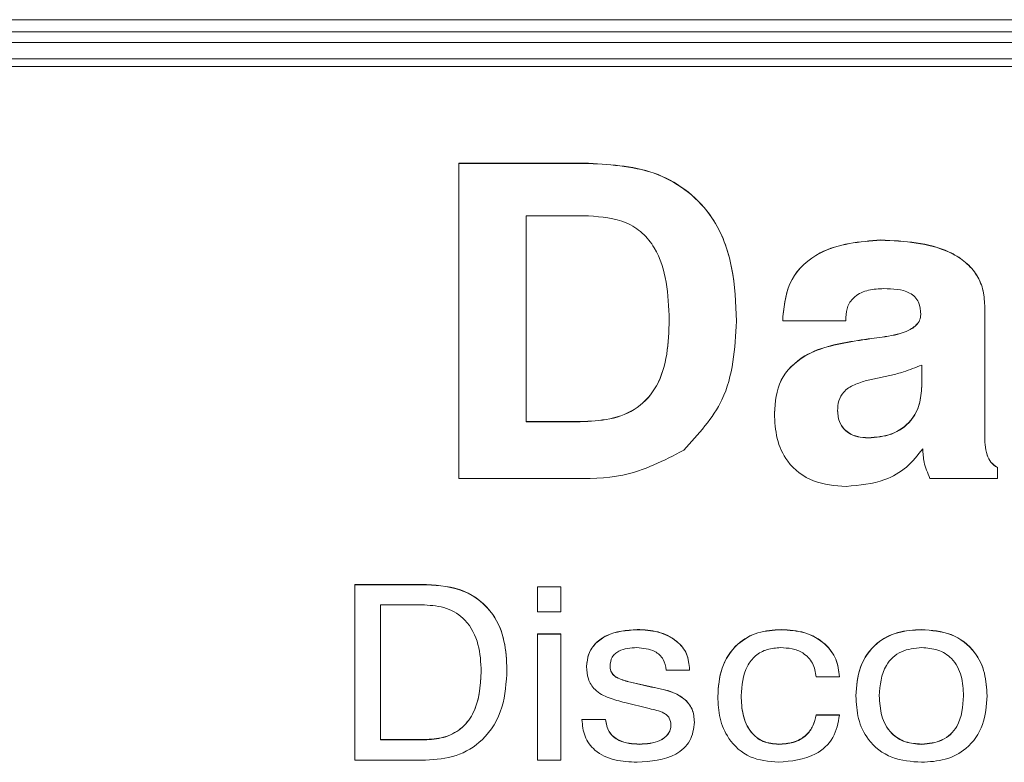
# Model space of a CAD drawing. Header units: millimetres. Extents: x 240 to 2023, y 154 to 1434.
# Tile 7 of 51: x 398 to 412, y 472 to 483. Entities that reach past the tile are written whole.
import ezdxf

# ---------------------------------------------------------------- set-up
doc = ezdxf.new("R2010")
doc.units = ezdxf.units.MM
doc.header["$LTSCALE"] = 7.5

msp = doc.modelspace()

# ---------------------------------------------------------------- linework, layer by layer
at = {"color": 7, "linetype": 'Continuous', "lineweight": 15}
for p, q in [((374.997, 483.343), (434.997, 483.343)), ((374.997, 483.163), (434.997, 483.163)), ((434.997, 483.004), (374.997, 483.004)), ((434.997, 482.764), (374.997, 482.764)), ((434.997, 482.651), (374.997, 482.651)), ((404.273, 481.222), (406.189, 481.222)), ((404.273, 481.219), (404.273, 481.222)), ((404.273, 476.565), (404.273, 481.219)), ((404.273, 481.219), (406.189, 481.219)), ((406.189, 481.219), (406.189, 481.222)), ((406.189, 480.444), (405.268, 480.444)), ((405.268, 480.444), (405.268, 477.4)), ((410.509, 480.085), (410.509, 480.088)), ((412.045, 479.117), (412.045, 479.12)), ((412.045, 479.117), (412.045, 477.214)), ((408.377, 478.887), (408.377, 478.89)), ((409.061, 478.955), (409.061, 478.958)), ((409.061, 478.892), (409.061, 478.955)), ((409.994, 478.892), (409.061, 478.892)), ((409.994, 478.942), (409.994, 478.892)), ((410.168, 478.6), (410.168, 478.603)), ((410.531, 478.651), (410.531, 478.653)), ((411.113, 477.922), (411.113, 478.239)), ((408.936, 477.523), (408.936, 477.526)), ((405.268, 477.403), (406.066, 477.403)), ((405.268, 477.4), (406.066, 477.4)), ((406.066, 477.4), (406.066, 477.403)), ((410.32, 477.162), (410.32, 477.164)), ((412.232, 476.723), (412.232, 476.726)), ((412.232, 476.723), (412.232, 476.565)), ((405.919, 476.565), (404.273, 476.565)), ((412.232, 476.565), (411.236, 476.565)), ((402.733, 474.996), (403.794, 474.996)), ((402.733, 474.993), (402.733, 474.996)), ((402.733, 474.993), (403.794, 474.993)), ((402.733, 472.402), (402.733, 474.993)), ((403.794, 474.993), (403.794, 474.996)), ((405.433, 474.962), (405.78, 474.962)), ((405.433, 474.96), (405.433, 474.962)), ((405.433, 474.594), (405.433, 474.96)), ((405.433, 474.96), (405.78, 474.96)), ((405.78, 474.96), (405.78, 474.962)), ((405.78, 474.96), (405.78, 474.594)), ((403.114, 474.694), (403.114, 472.701)), ((403.762, 474.694), (403.114, 474.694)), ((405.78, 474.594), (405.433, 474.594)), ((405.433, 474.265), (405.78, 474.265)), ((405.433, 474.262), (405.433, 474.265)), ((405.433, 472.402), (405.433, 474.262)), ((405.433, 474.262), (405.78, 474.262)), ((405.78, 474.262), (405.78, 474.265)), ((405.78, 474.262), (405.78, 472.402)), ((406.908, 474.328), (406.908, 474.331)), ((409.035, 474.328), (409.035, 474.331)), ((411.109, 474.328), (411.109, 474.331)), ((406.16, 473.783), (406.16, 473.786)), ((404.983, 473.735), (404.983, 473.738)), ((407.683, 473.731), (407.337, 473.731)), ((407.683, 473.738), (407.683, 473.741)), ((407.683, 473.738), (407.683, 473.731)), ((409.899, 473.631), (409.553, 473.631)), ((409.899, 473.631), (409.899, 473.634)), ((406.807, 473.554), (407.119, 473.483)), ((406.807, 473.551), (406.807, 473.554)), ((406.807, 473.551), (407.119, 473.48)), ((407.119, 473.48), (407.119, 473.483)), ((408.099, 473.341), (408.099, 473.344)), ((410.141, 473.35), (410.141, 473.352)), ((412.08, 473.35), (412.08, 473.352)), ((407.087, 473.162), (406.727, 473.251)), ((409.553, 473.069), (409.899, 473.069)), ((409.553, 473.066), (409.553, 473.069)), ((409.553, 473.066), (409.899, 473.066)), ((409.899, 473.066), (409.899, 473.069)), ((406.091, 473.003), (406.437, 473.003)), ((406.091, 473), (406.091, 473.003)), ((406.091, 473), (406.437, 473)), ((406.437, 473), (406.437, 473.003)), ((407.753, 472.961), (407.753, 472.964)), ((403.114, 472.704), (403.762, 472.704)), ((403.114, 472.701), (403.762, 472.701)), ((403.762, 472.701), (403.762, 472.704)), ((406.943, 472.634), (406.943, 472.637)), ((408.997, 472.634), (408.997, 472.637)), ((411.114, 472.634), (411.114, 472.637)), ((403.778, 472.402), (402.733, 472.402)), ((405.78, 472.402), (405.433, 472.402))]:
    msp.add_line(p, q, dxfattribs=at)
for points, knots in [([(406.189, 481.222), (406.543, 481.201), (407.248, 481.159), (408.05, 480.515), (408.342, 479.682), (408.365, 479.154), (408.377, 478.89)], [0, 0, 0, 0, 0.2804915, 0.5580292, 0.7786276, 1, 1, 1, 1]), ([(406.189, 481.219), (406.543, 481.198), (407.248, 481.156), (408.05, 480.512), (408.342, 479.679), (408.365, 479.152), (408.377, 478.887)], [0, 0, 0, 0, 0.280492, 0.558023, 0.778621, 1, 1, 1, 1]), ([(407.382, 478.906), (407.365, 479.283), (407.344, 479.756), (406.995, 480.199), (406.671, 480.406), (406.382, 480.429), (406.189, 480.444)], [0, 0, 0, 0, 0.498736, 0.624344, 0.749896, 1, 1, 1, 1]), ([(409.061, 478.958), (409.084, 479.149), (409.13, 479.53), (409.685, 480.022), (410.197, 480.063), (410.509, 480.088)], [0, 0, 0, 0, 0.280124, 0.5598848, 1, 1, 1, 1]), ([(409.061, 478.955), (409.084, 479.146), (409.13, 479.527), (409.685, 480.02), (410.197, 480.061), (410.509, 480.085)], [0, 0, 0, 0, 0.280125, 0.559886, 1, 1, 1, 1]), ([(410.509, 480.088), (410.861, 480.07), (411.301, 480.047), (411.746, 479.786), (411.922, 479.6), (412.03, 479.369), (412.04, 479.203), (412.045, 479.12)], [0, 0, 0, 0, 0.498645, 0.624121, 0.749383, 0.874591, 1, 1, 1, 1]), ([(410.509, 480.085), (410.861, 480.067), (411.301, 480.044), (411.746, 479.783), (411.922, 479.597), (412.03, 479.366), (412.04, 479.2), (412.045, 479.117)], [0, 0, 0, 0, 0.498646, 0.62413, 0.749383, 0.874604, 1, 1, 1, 1]), ([(410.553, 479.369), (410.477, 479.366), (410.326, 479.359), (410.127, 479.273), (410.008, 479.115), (409.998, 479), (409.994, 478.942)], [0, 0, 0, 0, 0.280889, 0.560438, 0.779815, 1, 1, 1, 1]), ([(411.1, 478.985), (411.096, 479.049), (411.09, 479.144), (411.017, 479.251), (410.856, 479.363), (410.688, 479.366), (410.553, 479.369)], [0, 0, 0, 0, 0.250168, 0.375634, 0.501217, 1, 1, 1, 1]), ([(406.066, 477.403), (406.214, 477.41), (406.508, 477.422), (406.93, 477.584), (407.35, 478.079), (407.369, 478.567), (407.382, 478.909)], [0, 0, 0, 0, 0.187671, 0.374499, 0.560754, 1, 1, 1, 1]), ([(406.066, 477.4), (406.214, 477.407), (406.508, 477.42), (406.93, 477.581), (407.35, 478.076), (407.369, 478.564), (407.382, 478.906)], [0, 0, 0, 0, 0.187671, 0.374499, 0.560754, 1, 1, 1, 1]), ([(408.377, 478.887), (408.352, 478.481), (408.308, 477.756), (407.812, 477.216), (407.595, 476.979)], [0, 0, 0, 0, 0.56093, 1, 1, 1, 1]), ([(410.531, 478.653), (410.65, 478.672), (410.83, 478.701), (411.017, 478.804), (411.091, 478.901), (411.097, 478.959), (411.1, 478.988)], [0, 0, 0, 0, 0.5003529, 0.7497762, 0.8751816, 1, 1, 1, 1]), ([(410.531, 478.651), (410.65, 478.67), (410.83, 478.698), (411.017, 478.801), (411.091, 478.898), (411.097, 478.956), (411.1, 478.985)], [0, 0, 0, 0, 0.500332, 0.749749, 0.875185, 1, 1, 1, 1]), ([(408.936, 477.526), (408.95, 477.696), (408.977, 478.034), (409.45, 478.484), (409.895, 478.558), (410.168, 478.603)], [0, 0, 0, 0, 0.280348, 0.558452, 1, 1, 1, 1]), ([(408.936, 477.523), (408.95, 477.693), (408.977, 478.032), (409.45, 478.481), (409.895, 478.555), (410.168, 478.6)], [0, 0, 0, 0, 0.280347, 0.55845, 1, 1, 1, 1]), ([(410.168, 478.603), (410.236, 478.613), (410.357, 478.631), (410.478, 478.647), (410.531, 478.653)], [0, 0, 0, 0, 0.560003, 1, 1, 1, 1]), ([(410.168, 478.6), (410.236, 478.61), (410.357, 478.628), (410.478, 478.644), (410.531, 478.651)], [0, 0, 0, 0, 0.559992, 1, 1, 1, 1]), ([(411.113, 478.239), (411.024, 478.203), (410.878, 478.144), (410.665, 478.088), (410.483, 478.051), (410.362, 478.024), (410.301, 478.011)], [0, 0, 0, 0, 0.339864, 0.559912, 0.779974, 1, 1, 1, 1]), ([(410.301, 478.011), (410.24, 477.992), (410.116, 477.954), (409.958, 477.859), (409.878, 477.711), (409.872, 477.613), (409.869, 477.564)], [0, 0, 0, 0, 0.2808178, 0.5604744, 0.7798259, 1, 1, 1, 1]), ([(410.32, 477.164), (410.439, 477.173), (410.677, 477.191), (410.956, 477.39), (411.095, 477.657), (411.107, 477.836), (411.113, 477.925)], [0, 0, 0, 0, 0.280266, 0.55907, 0.779178, 1, 1, 1, 1]), ([(410.32, 477.162), (410.439, 477.171), (410.677, 477.188), (410.956, 477.387), (411.095, 477.654), (411.107, 477.833), (411.113, 477.922)], [0, 0, 0, 0, 0.280258, 0.559057, 0.779181, 1, 1, 1, 1]), ([(409.869, 477.566), (409.875, 477.503), (409.887, 477.378), (410.013, 477.24), (410.167, 477.172), (410.269, 477.167), (410.32, 477.164)], [0, 0, 0, 0, 0.2798499, 0.5587788, 0.779209, 1, 1, 1, 1]), ([(409.869, 477.564), (409.875, 477.501), (409.887, 477.375), (410.013, 477.237), (410.167, 477.17), (410.269, 477.164), (410.32, 477.162)], [0, 0, 0, 0, 0.279885, 0.558776, 0.779219, 1, 1, 1, 1]), ([(409.997, 476.446), (409.832, 476.457), (409.502, 476.481), (409.122, 476.771), (408.956, 477.152), (408.943, 477.399), (408.936, 477.523)], [0, 0, 0, 0, 0.280272, 0.558612, 0.778969, 1, 1, 1, 1]), ([(412.045, 477.217), (412.046, 477.113), (412.048, 476.97), (412.129, 476.798), (412.198, 476.75), (412.232, 476.726)], [0, 0, 0, 0, 0.560437, 0.780387, 1, 1, 1, 1]), ([(412.045, 477.214), (412.046, 477.111), (412.048, 476.967), (412.129, 476.795), (412.198, 476.747), (412.232, 476.723)], [0, 0, 0, 0, 0.560419, 0.780361, 1, 1, 1, 1]), ([(407.595, 476.979), (407.302, 476.828), (406.776, 476.557), (406.182, 476.562), (405.919, 476.565)], [0, 0, 0, 0, 0.557347, 1, 1, 1, 1]), ([(411.129, 477.003), (411.055, 476.907), (410.905, 476.716), (410.514, 476.49), (410.193, 476.462), (409.997, 476.446)], [0, 0, 0, 0, 0.280389, 0.560625, 1, 1, 1, 1]), ([(411.236, 476.565), (411.202, 476.644), (411.14, 476.784), (411.133, 476.936), (411.129, 477.003)], [0, 0, 0, 0, 0.559384, 1, 1, 1, 1]), ([(403.794, 474.996), (403.984, 474.982), (404.363, 474.954), (404.788, 474.605), (404.962, 474.164), (404.976, 473.88), (404.983, 473.738)], [0, 0, 0, 0, 0.280186, 0.558324, 0.77881, 1, 1, 1, 1]), ([(403.794, 474.993), (403.984, 474.979), (404.363, 474.951), (404.788, 474.602), (404.962, 474.161), (404.976, 473.877), (404.983, 473.735)], [0, 0, 0, 0, 0.280187, 0.558336, 0.778809, 1, 1, 1, 1]), ([(404.603, 473.709), (404.596, 473.844), (404.582, 474.114), (404.408, 474.467), (404.095, 474.671), (403.873, 474.686), (403.762, 474.694)], [0, 0, 0, 0, 0.281055, 0.56024, 0.779589, 1, 1, 1, 1]), ([(406.16, 473.786), (406.166, 473.849), (406.177, 473.976), (406.29, 474.139), (406.526, 474.302), (406.75, 474.319), (406.908, 474.331)], [0, 0, 0, 0, 0.187071, 0.373756, 0.560934, 1, 1, 1, 1]), ([(406.16, 473.783), (406.166, 473.846), (406.177, 473.973), (406.29, 474.136), (406.526, 474.3), (406.75, 474.317), (406.908, 474.328)], [0, 0, 0, 0, 0.18707, 0.373776, 0.560938, 1, 1, 1, 1]), ([(406.908, 474.331), (407.012, 474.326), (407.22, 474.315), (407.486, 474.186), (407.66, 473.977), (407.675, 473.82), (407.683, 473.741)], [0, 0, 0, 0, 0.280895, 0.560541, 0.780093, 1, 1, 1, 1]), ([(406.908, 474.328), (407.012, 474.323), (407.22, 474.312), (407.486, 474.183), (407.66, 473.975), (407.675, 473.817), (407.683, 473.738)], [0, 0, 0, 0, 0.280896, 0.560559, 0.780115, 1, 1, 1, 1]), ([(408.099, 473.344), (408.108, 473.485), (408.127, 473.768), (408.352, 474.117), (408.687, 474.308), (408.919, 474.324), (409.035, 474.331)], [0, 0, 0, 0, 0.280611, 0.559561, 0.779418, 1, 1, 1, 1]), ([(408.099, 473.341), (408.108, 473.482), (408.127, 473.765), (408.352, 474.114), (408.687, 474.305), (408.919, 474.321), (409.035, 474.328)], [0, 0, 0, 0, 0.280612, 0.559563, 0.77942, 1, 1, 1, 1]), ([(409.035, 474.331), (409.153, 474.324), (409.39, 474.309), (409.684, 474.145), (409.864, 473.901), (409.887, 473.723), (409.899, 473.634)], [0, 0, 0, 0, 0.280598, 0.559868, 0.779708, 1, 1, 1, 1]), ([(409.035, 474.328), (409.153, 474.321), (409.39, 474.306), (409.684, 474.143), (409.864, 473.898), (409.887, 473.72), (409.899, 473.631)], [0, 0, 0, 0, 0.280596, 0.559852, 0.779691, 1, 1, 1, 1]), ([(410.141, 473.352), (410.151, 473.496), (410.171, 473.782), (410.409, 474.133), (410.757, 474.31), (410.991, 474.324), (411.109, 474.331)], [0, 0, 0, 0, 0.28054, 0.559305, 0.77925, 1, 1, 1, 1]), ([(410.141, 473.35), (410.151, 473.493), (410.171, 473.78), (410.409, 474.13), (410.757, 474.307), (410.991, 474.321), (411.109, 474.328)], [0, 0, 0, 0, 0.280543, 0.55931, 0.779249, 1, 1, 1, 1]), ([(411.109, 474.331), (411.259, 474.32), (411.56, 474.298), (411.904, 474.034), (412.061, 473.69), (412.073, 473.465), (412.08, 473.352)], [0, 0, 0, 0, 0.280218, 0.558748, 0.779015, 1, 1, 1, 1]), ([(411.109, 474.328), (411.259, 474.317), (411.56, 474.295), (411.904, 474.031), (412.061, 473.688), (412.073, 473.462), (412.08, 473.35)], [0, 0, 0, 0, 0.280215, 0.558746, 0.779014, 1, 1, 1, 1]), ([(406.904, 474.063), (406.81, 474.058), (406.692, 474.051), (406.578, 473.975), (406.519, 473.905), (406.512, 473.837), (406.506, 473.793)], [0, 0, 0, 0, 0.498849, 0.62471, 0.750347, 1, 1, 1, 1]), ([(407.337, 473.731), (407.328, 473.786), (407.309, 473.897), (407.147, 474.043), (406.996, 474.055), (406.904, 474.063)], [0, 0, 0, 0, 0.280488, 0.560174, 1, 1, 1, 1]), ([(409.027, 474.063), (408.961, 474.058), (408.827, 474.049), (408.649, 473.951), (408.472, 473.723), (408.456, 473.504), (408.445, 473.351)], [0, 0, 0, 0, 0.187304, 0.374024, 0.561021, 1, 1, 1, 1]), ([(409.553, 473.631), (409.542, 473.7), (409.519, 473.839), (409.374, 473.988), (409.198, 474.055), (409.084, 474.06), (409.027, 474.063)], [0, 0, 0, 0, 0.280013, 0.558682, 0.779061, 1, 1, 1, 1]), ([(411.114, 474.063), (411.01, 474.054), (410.801, 474.036), (410.518, 473.768), (410.499, 473.508), (410.487, 473.35)], [0, 0, 0, 0, 0.280835, 0.559912, 1, 1, 1, 1]), ([(411.733, 473.35), (411.728, 473.448), (411.718, 473.645), (411.587, 473.901), (411.357, 474.046), (411.195, 474.057), (411.114, 474.063)], [0, 0, 0, 0, 0.281013, 0.560083, 0.779567, 1, 1, 1, 1]), ([(406.727, 473.251), (406.648, 473.272), (406.491, 473.312), (406.283, 473.416), (406.172, 473.598), (406.164, 473.721), (406.16, 473.783)], [0, 0, 0, 0, 0.281107, 0.560755, 0.779779, 1, 1, 1, 1]), ([(406.506, 473.796), (406.508, 473.77), (406.512, 473.718), (406.558, 473.65), (406.659, 473.592), (406.746, 473.57), (406.807, 473.554)], [0, 0, 0, 0, 0.186538, 0.372638, 0.559349, 1, 1, 1, 1]), ([(406.506, 473.793), (406.508, 473.767), (406.512, 473.715), (406.558, 473.648), (406.659, 473.589), (406.746, 473.567), (406.807, 473.551)], [0, 0, 0, 0, 0.186535, 0.372687, 0.559357, 1, 1, 1, 1]), ([(403.762, 472.704), (403.857, 472.709), (404.049, 472.72), (404.311, 472.851), (404.569, 473.177), (404.589, 473.491), (404.603, 473.712)], [0, 0, 0, 0, 0.187414, 0.374145, 0.560943, 1, 1, 1, 1]), ([(403.762, 472.701), (403.857, 472.706), (404.049, 472.718), (404.311, 472.848), (404.569, 473.174), (404.589, 473.488), (404.603, 473.709)], [0, 0, 0, 0, 0.187414, 0.374143, 0.560926, 1, 1, 1, 1]), ([(404.983, 473.735), (404.972, 473.548), (404.95, 473.174), (404.677, 472.701), (404.239, 472.434), (403.932, 472.412), (403.778, 472.402)], [0, 0, 0, 0, 0.28085, 0.55992, 0.77954, 1, 1, 1, 1]), ([(407.119, 473.483), (407.293, 473.449), (407.535, 473.402), (407.738, 473.161), (407.748, 473.03), (407.753, 472.964)], [0, 0, 0, 0, 0.560347, 0.779514, 1, 1, 1, 1]), ([(407.119, 473.48), (407.293, 473.446), (407.535, 473.399), (407.738, 473.158), (407.748, 473.027), (407.753, 472.961)], [0, 0, 0, 0, 0.560369, 0.77954, 1, 1, 1, 1]), ([(408.995, 472.369), (408.851, 472.382), (408.562, 472.408), (408.254, 472.686), (408.116, 473.017), (408.105, 473.233), (408.099, 473.341)], [0, 0, 0, 0, 0.279721, 0.558315, 0.778848, 1, 1, 1, 1]), ([(408.445, 473.354), (408.449, 473.26), (408.458, 473.072), (408.562, 472.822), (408.764, 472.658), (408.919, 472.644), (408.997, 472.637)], [0, 0, 0, 0, 0.281197, 0.560991, 0.7802, 1, 1, 1, 1]), ([(408.445, 473.351), (408.449, 473.257), (408.458, 473.069), (408.562, 472.82), (408.764, 472.655), (408.919, 472.641), (408.997, 472.634)], [0, 0, 0, 0, 0.281195, 0.561012, 0.780202, 1, 1, 1, 1]), ([(411.112, 472.369), (410.961, 472.38), (410.66, 472.402), (410.316, 472.666), (410.16, 473.011), (410.147, 473.237), (410.141, 473.35)], [0, 0, 0, 0, 0.280256, 0.558663, 0.778989, 1, 1, 1, 1]), ([(410.487, 473.352), (410.492, 473.253), (410.503, 473.055), (410.637, 472.797), (410.87, 472.654), (411.032, 472.643), (411.114, 472.637)], [0, 0, 0, 0, 0.281018, 0.560101, 0.779566, 1, 1, 1, 1]), ([(410.487, 473.35), (410.492, 473.25), (410.503, 473.052), (410.637, 472.795), (410.87, 472.651), (411.032, 472.64), (411.114, 472.634)], [0, 0, 0, 0, 0.281013, 0.560113, 0.779574, 1, 1, 1, 1]), ([(412.08, 473.35), (412.07, 473.206), (412.051, 472.919), (411.813, 472.568), (411.465, 472.39), (411.23, 472.376), (411.112, 472.369)], [0, 0, 0, 0, 0.280599, 0.559368, 0.779269, 1, 1, 1, 1]), ([(411.114, 472.637), (411.218, 472.646), (411.426, 472.665), (411.704, 472.936), (411.722, 473.194), (411.733, 473.352)], [0, 0, 0, 0, 0.28072, 0.559794, 1, 1, 1, 1]), ([(411.114, 472.634), (411.218, 472.643), (411.426, 472.662), (411.704, 472.934), (411.722, 473.192), (411.733, 473.35)], [0, 0, 0, 0, 0.280718, 0.559771, 1, 1, 1, 1]), ([(407.406, 472.919), (407.403, 472.955), (407.397, 473.01), (407.349, 473.068), (407.254, 473.127), (407.161, 473.146), (407.087, 473.162)], [0, 0, 0, 0, 0.248815, 0.374053, 0.499432, 1, 1, 1, 1]), ([(409.899, 473.066), (409.877, 472.951), (409.834, 472.72), (409.502, 472.415), (409.187, 472.386), (408.995, 472.369)], [0, 0, 0, 0, 0.280651, 0.560522, 1, 1, 1, 1]), ([(408.997, 472.637), (409.071, 472.641), (409.219, 472.65), (409.405, 472.752), (409.515, 472.905), (409.54, 473.014), (409.553, 473.069)], [0, 0, 0, 0, 0.2804089, 0.5594749, 0.7794603, 1, 1, 1, 1]), ([(408.997, 472.634), (409.071, 472.639), (409.219, 472.647), (409.405, 472.749), (409.515, 472.902), (409.54, 473.011), (409.553, 473.066)], [0, 0, 0, 0, 0.2804089, 0.5594749, 0.7794603, 1, 1, 1, 1]), ([(406.907, 472.369), (406.796, 472.374), (406.575, 472.384), (406.285, 472.515), (406.115, 472.748), (406.099, 472.916), (406.091, 473)], [0, 0, 0, 0, 0.281028, 0.560217, 0.779658, 1, 1, 1, 1]), ([(406.437, 473.003), (406.45, 472.939), (406.475, 472.813), (406.665, 472.654), (406.838, 472.643), (406.943, 472.637)], [0, 0, 0, 0, 0.280486, 0.559638, 1, 1, 1, 1]), ([(406.437, 473), (406.45, 472.937), (406.475, 472.81), (406.665, 472.651), (406.838, 472.641), (406.943, 472.634)], [0, 0, 0, 0, 0.2804579, 0.559621, 1, 1, 1, 1]), ([(407.753, 472.961), (407.741, 472.866), (407.724, 472.722), (407.599, 472.572), (407.361, 472.401), (407.108, 472.383), (406.907, 472.369)], [0, 0, 0, 0, 0.24963, 0.375399, 0.501292, 1, 1, 1, 1]), ([(406.943, 472.637), (407.047, 472.643), (407.202, 472.653), (407.353, 472.759), (407.401, 472.848), (407.405, 472.897), (407.406, 472.922)], [0, 0, 0, 0, 0.499645, 0.749067, 0.874468, 1, 1, 1, 1]), ([(406.943, 472.634), (407.047, 472.641), (407.202, 472.65), (407.353, 472.756), (407.401, 472.845), (407.405, 472.894), (407.406, 472.919)], [0, 0, 0, 0, 0.499639, 0.749059, 0.874416, 1, 1, 1, 1])]:
    msp.add_open_spline(points, degree=3, knots=knots, dxfattribs=at)

doc.saveas('drawing.dxf')
